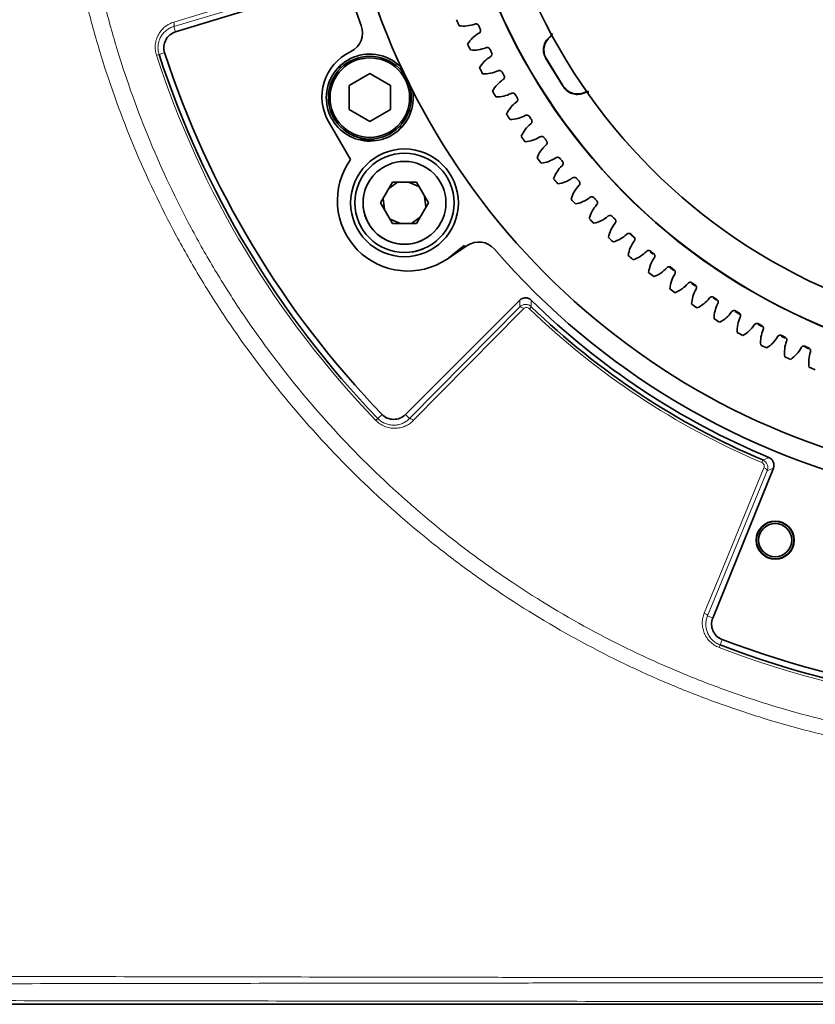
# Model space of a CAD drawing. Header units: millimetres. Extents: x 0 to 1118, y 0 to 864.
# Tile 23 of 200: x 351 to 383, y 233 to 273. Entities that reach past the tile are written whole.
import ezdxf

# ---------------------------------------------------------------- set-up
doc = ezdxf.new("R2010")
doc.units = ezdxf.units.MM

msp = doc.modelspace()

# ---------------------------------------------------------------- linework, layer by layer
at = {"color": 7, "linetype": 'Continuous', "lineweight": 18}
for p, q in [((363.761, 274.606), (357.065, 272.605)), ((357.065, 272.605), (357.132, 272.386)), ((356.37, 271.447), (356.474, 271.481)), ((356.474, 271.481), (356.698, 271.554)), ((372.058, 271.309), (372.04, 271.313)), ((372.733, 270.189), (372.738, 270.207)), ((366.545, 256.827), (370.984, 261.323)), ((371.376, 261.25), (371.452, 261.328)), ((365.196, 256.758), (365.275, 256.834)), ((365.275, 256.834), (365.444, 256.997)), ((366.545, 256.827), (366.383, 256.989)), ((380.725, 255.062), (380.767, 255.162)), ((380.945, 254.73), (378.541, 248.887)), ((378.541, 248.887), (378.753, 248.801)), ((379.004, 247.618), (379.043, 247.72)), ((379.043, 247.72), (379.128, 247.941))]:
    msp.add_line(p, q, dxfattribs=at)
at = {"color": 7, "linetype": 'Continuous', "lineweight": 35}
for p, q in [((357.132, 272.386), (363.989, 274.483)), ((364.151, 271.577), (364.194, 271.598)), ((372.04, 271.313), (372.733, 270.189)), ((372.058, 271.309), (372.738, 270.207)), ((363.699, 270.963), (363.818, 270.963)), ((364.953, 270.709), (364.116, 270.226)), ((365.79, 270.226), (364.953, 270.709)), ((366.186, 270.897), (366.186, 270.865)), ((364.116, 270.226), (364.116, 269.26)), ((365.79, 269.26), (365.79, 270.226)), ((364.116, 269.26), (364.953, 268.777)), ((364.953, 268.777), (365.79, 269.26)), ((364.179, 267.249), (363.296, 268.779)), ((366.186, 268.621), (366.186, 268.501)), ((364.489, 268.056), (365.08, 268.056)), ((365.868, 266.342), (365.387, 265.509)), ((366.066, 266.342), (365.71, 266.069)), ((366.831, 266.342), (365.868, 266.342)), ((366.93, 266.17), (366.513, 266.342)), ((367.312, 265.509), (366.831, 266.342)), ((365.387, 265.509), (365.868, 264.675)), ((365.486, 265.679), (365.544, 265.237)), ((366.831, 264.675), (367.312, 265.509)), ((367.212, 265.337), (367.153, 265.784)), ((365.77, 264.846), (366.183, 264.675)), ((365.868, 264.675), (366.831, 264.675)), ((366.633, 264.675), (366.989, 264.949)), ((374.82, 264.839), (374.775, 264.899)), ((375.572, 264.114), (375.442, 264.23)), ((368.87, 263.791), (368.067, 263.249)), ((368.271, 263.401), (368.754, 263.794)), ((368.754, 263.794), (368.796, 263.742)), ((376.354, 263.443), (376.232, 263.544)), ((368.067, 263.249), (368.271, 263.401)), ((377.192, 262.782), (376.996, 262.931)), ((378.043, 262.166), (377.894, 262.27)), ((370.983, 261.588), (366.383, 256.989)), ((378.915, 261.587), (378.762, 261.685)), ((379.856, 261.018), (379.654, 261.135)), ((380.728, 260.538), (380.569, 260.622)), ((381.665, 260.07), (381.501, 260.148)), ((382.621, 259.64), (382.453, 259.712)), ((378.753, 248.801), (381.19, 254.832))]:
    msp.add_line(p, q, dxfattribs=at)
at = {"color": 7, "linetype": 'Continuous', "lineweight": 18, "flags": 128}
for points in [[(357.07, 272.781), (357.371, 272.871), (358.571, 273.229), (363.767, 274.782)], [(357.07, 272.781), (357.079, 272.75), (357.084, 272.719), (357.088, 272.691), (357.088, 272.664), (357.086, 272.642), (357.081, 272.625), (357.074, 272.612), (357.065, 272.605)], [(372.197, 272.188), (372.205, 272.186), (372.215, 272.184)], [(373.59, 269.954), (373.588, 269.946), (373.586, 269.937)], [(370.984, 261.323), (370.983, 261.455), (370.983, 261.588)], [(371.142, 261.246), (370.922, 261.023), (370.042, 260.131), (366.703, 256.75)], [(371.142, 261.246), (371.118, 261.268), (371.094, 261.287), (371.07, 261.303), (371.048, 261.316), (371.027, 261.325), (371.009, 261.329), (370.995, 261.328), (370.984, 261.323)], [(366.703, 256.75), (366.679, 256.772), (366.655, 256.791), (366.631, 256.807), (366.608, 256.82), (366.588, 256.829), (366.57, 256.833), (366.556, 256.832), (366.545, 256.827)], [(378.408, 249.002), (378.528, 249.292), (379.004, 250.451), (380.812, 254.845)], [(380.812, 254.845), (380.842, 254.832), (380.869, 254.817), (380.893, 254.802), (380.914, 254.786), (380.93, 254.77), (380.941, 254.755), (380.946, 254.742), (380.945, 254.73)], [(381.19, 254.832), (381.067, 254.781), (380.945, 254.73)], [(378.408, 249.002), (378.438, 248.989), (378.465, 248.974), (378.489, 248.959), (378.51, 248.943), (378.526, 248.927), (378.537, 248.912), (378.542, 248.899), (378.541, 248.887)]]:
    msp.add_lwpolyline(points, dxfattribs=at)
at = {"color": 7, "linetype": 'Continuous', "lineweight": 35, "flags": 128}
msp.add_lwpolyline([(367.086, 263.649), (366.775, 263.554), (366.651, 263.531)], dxfattribs=at)
at = {"color": 7, "linetype": 'Continuous', "lineweight": 35}
for centre, radius in [((392.666, 283.259), 23.167), ((364.953, 269.743), 1.667), ((364.953, 269.743), 1.6), ((366.349, 265.509), 2.167), ((366.349, 265.509), 2), ((366.349, 265.509), 1.667), ((381.265, 251.936), 0.767), ((381.265, 251.936), 0.75), ((381.265, 251.936), 0.667)]:
    msp.add_circle(centre, radius, dxfattribs=at)
for centre, radius, start, end in [((392.666, 283.259), 24.632, 168.3274, 258.3329), ((392.666, 283.259), 24.619, 168.3281, 258.3328), ((392.666, 283.259), 38.06, 249.0278, 358.9722), ((392.666, 283.259), 37.825, 249.0278, 358.9722), ((392.666, 283.259), 29.167, 187.7165, 257.6535), ((392.666, 283.259), 30, 197.0028, 200.7275), ((363.828, 272.347), 0.833, 296, 20.7275), ((392.666, 283.259), 26.354, 203.1968, 203.7691), ((368.734, 273.894), 1.271, 261.5697, 290.2173), ((392.666, 283.259), 25.636, 204.4868, 204.8174), ((357.324, 271.757), 0.658, 107, 198.0278), ((369.961, 271.221), 1.271, 119.0869, 147.7345), ((392.666, 283.259), 26.354, 205.5351, 206.1074), ((392.666, 283.259), 38.06, 198.0278, 223.9722), ((392.666, 283.259), 37.825, 198.0278, 223.9722), ((365.028, 269.779), 2, 116, 210), ((364.953, 269.743), 1.75, 43.7531, 180), ((369.136, 272.926), 1.271, 263.908, 292.5556), ((392.666, 283.259), 25.636, 206.8251, 207.1557), ((370.471, 270.304), 1.271, 121.4252, 150.0728), ((392.666, 283.259), 26.354, 207.8734, 208.4457), ((369.577, 271.974), 1.271, 266.2463, 294.8939), ((392.666, 283.259), 25.636, 209.1634, 209.494), ((371.018, 269.41), 1.271, 123.7635, 152.4111), ((364.953, 269.743), 1.75, 180, 8.7499), ((392.666, 283.259), 26.354, 210.2117, 210.784), ((370.056, 271.042), 1.271, 268.5846, 297.2322), ((392.666, 283.259), 25.636, 211.5017, 211.8323), ((371.601, 268.538), 1.271, 126.1018, 154.7494), ((392.666, 283.259), 26.354, 212.55, 213.1223), ((370.574, 270.129), 1.271, 270.9229, 299.5705), ((372.219, 267.691), 1.271, 128.4401, 157.0877), ((392.666, 283.259), 25.636, 213.84, 214.1706), ((392.666, 283.259), 26.354, 214.8883, 215.4606), ((371.128, 269.239), 1.271, 273.2612, 301.9088), ((372.871, 266.869), 1.271, 130.7784, 159.426), ((392.666, 283.259), 25.636, 216.1783, 216.5089), ((366.482, 265.598), 2.833, 144.3608, 304), ((392.666, 283.259), 26.354, 217.2266, 217.7989), ((371.718, 268.372), 1.271, 275.5995, 304.2471), ((392.666, 283.259), 25.636, 218.5166, 218.8472), ((366.349, 265.508), 1.667, 123.9859, 304.0152), ((373.556, 266.075), 1.271, 133.1167, 161.7643), ((392.666, 283.259), 26.354, 219.5649, 220.1372), ((372.343, 267.53), 1.271, 277.9378, 306.5854), ((392.666, 283.259), 25.636, 220.8549, 221.1855), ((374.273, 265.31), 1.271, 135.455, 164.1026), ((392.666, 283.259), 26.354, 221.9032, 222.4755), ((373.001, 266.714), 1.271, 280.2761, 308.9237), ((392.666, 283.259), 25.636, 223.1932, 223.5238), ((375.021, 264.575), 1.271, 137.7933, 166.4409), ((392.666, 283.259), 26.354, 224.2415, 224.8138), ((373.693, 265.925), 1.271, 282.6144, 311.262), ((375.798, 263.87), 1.271, 140.1316, 168.7792), ((392.666, 283.259), 25.636, 225.5315, 225.8621), ((369.336, 263.1), 0.833, 40.8297, 124), ((392.666, 283.259), 26.354, 226.5798, 227.1521), ((374.416, 265.165), 1.271, 284.9527, 313.6003), ((376.603, 263.198), 1.271, 142.4699, 171.1175), ((392.666, 283.259), 25.636, 227.8698, 228.2004), ((392.666, 283.259), 30, 220.8297, 257.6816), ((375.169, 264.436), 1.271, 287.291, 315.9386), ((392.666, 283.259), 25.636, 230.2081, 230.5387), ((392.666, 283.259), 26.354, 228.9181, 229.4904), ((377.435, 262.56), 1.271, 144.8082, 173.4558), ((392.666, 283.259), 26.354, 231.2564, 231.8287), ((375.952, 263.738), 1.271, 289.6293, 318.2769), ((392.666, 283.259), 25.636, 232.5464, 232.877), ((378.292, 261.955), 1.271, 147.1465, 175.7941), ((392.666, 283.259), 25.636, 234.8847, 235.2153), ((392.666, 283.259), 26.354, 233.5947, 234.167), ((376.762, 263.072), 1.271, 291.9676, 320.6152), ((379.173, 261.387), 1.271, 149.4848, 178.1324), ((392.666, 283.259), 30.325, 225.6066, 247.3934), ((377.599, 262.44), 1.271, 294.3059, 322.9535), ((392.666, 283.259), 25.636, 237.223, 237.5536), ((392.666, 283.259), 30.513, 225.952, 247.048), ((392.666, 283.259), 26.354, 235.933, 236.5053), ((380.077, 260.854), 1.271, 151.8231, 180.4707), ((378.461, 261.842), 1.271, 296.6442, 325.2918), ((392.666, 283.259), 25.636, 239.5613, 239.8919), ((392.666, 283.259), 26.354, 238.2713, 238.8436), ((381.002, 260.359), 1.271, 154.1614, 182.809), ((379.347, 261.281), 1.271, 298.9825, 327.6301), ((392.666, 283.259), 25.636, 241.8996, 242.2302), ((381.946, 259.903), 1.271, 156.4997, 185.1473), ((392.666, 283.259), 26.354, 240.6096, 241.1819), ((380.255, 260.756), 1.271, 301.3208, 329.9684), ((392.666, 283.259), 25.636, 244.2379, 244.5685), ((382.908, 259.485), 1.271, 158.838, 187.4856), ((392.666, 283.259), 26.354, 242.9479, 243.5202), ((381.183, 260.268), 1.271, 303.6591, 332.3067), ((392.666, 283.259), 25.636, 246.5762, 246.9068), ((383.886, 259.106), 1.271, 161.1763, 189.8239), ((392.666, 283.259), 26.354, 245.2862, 245.8585), ((392.666, 283.259), 26.354, 247.6245, 248.1968), ((365.918, 257.454), 0.658, 223.9722, 315), ((379.363, 248.555), 0.658, 158, 249.0278)]:
    msp.add_arc(centre, radius, start, end, dxfattribs=at)
at = {"color": 7, "linetype": 'Continuous', "lineweight": 18}
for centre, radius, start, end in [((392.666, 283.259), 38.17, 249.0278, 358.9722), ((392.666, 283.259), 38.17, 198.0278, 223.9722), ((457.504, 261.576), 86.053, 179.99024, 180.16506), ((392.666, 283.259), 30.622, 225.952, 247.048), ((347.306, 334.626), 86.221, 292.83511, 293.00959)]:
    msp.add_arc(centre, radius, start, end, dxfattribs=at)
at = {"color": 7, "linetype": 'Continuous', "lineweight": 35}
for centre, start_param, end_param in [((366.252, 270.896), 3.317122, 4.331686), ((365.079, 268.122), 5.903243, 6.904026)]:
    msp.add_ellipse(centre, major_axis=(0.0248, -0.062), ratio=0.998896, start_param=start_param, end_param=end_param, dxfattribs=at)
at = {"color": 7, "linetype": 'Continuous', "lineweight": 18}
for points, knots in [([(392.937, 323.507), (394.265, 323.499), (395.584, 323.424), (398.209, 323.148), (399.513, 322.945), (401.458, 322.544), (402.105, 322.394), (403.386, 322.063), (404.02, 321.883), (405.903, 321.297), (407.134, 320.847), (409.545, 319.83), (410.727, 319.263), (412.461, 318.324), (413.033, 317.995), (414.164, 317.309), (414.724, 316.95), (416.365, 315.839), (417.416, 315.05), (419.432, 313.377), (420.397, 312.494), (422.242, 310.631), (423.121, 309.652), (424.165, 308.368), (424.372, 308.107), (424.777, 307.583), (424.976, 307.319), (425.561, 306.521), (425.938, 305.981), (427.024, 304.338), (427.691, 303.212), (428.915, 300.898), (429.471, 299.71), (430.219, 297.882), (430.454, 297.265), (430.785, 296.328), (430.891, 296.013), (431.096, 295.384), (431.194, 295.068), (431.665, 293.488), (431.978, 292.214), (432.477, 289.644), (432.663, 288.348), (432.91, 285.737), (432.97, 284.421), (432.962, 282.431), (432.943, 281.769), (432.873, 280.453), (432.821, 279.798), (432.621, 277.84), (432.424, 276.546), (431.904, 273.981), (431.582, 272.71), (431.003, 270.82), (430.793, 270.193), (430.342, 268.945), (430.102, 268.329), (429.34, 266.505), (428.775, 265.322), (427.534, 263.017), (426.859, 261.897), (425.761, 260.263), (425.382, 259.727), (424.594, 258.67), (424.186, 258.149), (422.919, 256.614), (422.032, 255.64), (420.172, 253.79), (419.2, 252.914), (417.174, 251.257), (416.118, 250.476), (414.746, 249.562), (414.469, 249.382), (413.909, 249.029), (413.626, 248.856), (412.773, 248.346), (412.197, 248.021), (410.454, 247.093), (409.268, 246.535), (406.848, 245.536), (405.615, 245.096), (403.73, 244.524), (403.095, 244.349), (402.135, 244.109), (401.813, 244.032), (401.167, 243.887), (400.842, 243.819), (399.217, 243.496), (397.91, 243.304), (395.282, 243.046), (393.961, 242.982), (391.307, 242.984), (389.991, 243.05), (387.38, 243.309), (386.085, 243.502), (383.517, 244.012), (382.244, 244.33), (380.666, 244.808), (380.351, 244.908), (379.722, 245.115), (379.408, 245.223), (378.472, 245.557), (377.855, 245.795), (376.03, 246.55), (374.845, 247.11), (372.535, 248.341), (371.411, 249.013), (369.771, 250.104), (369.233, 250.482), (368.436, 251.071), (368.173, 251.271), (367.65, 251.677), (367.39, 251.884), (366.109, 252.933), (365.133, 253.815), (363.276, 255.666), (362.396, 256.633), (360.729, 258.654), (359.944, 259.707), (358.838, 261.353), (358.481, 261.914), (357.799, 263.047), (357.473, 263.62), (356.539, 265.358), (355.976, 266.541), (354.968, 268.956), (354.523, 270.188), (353.945, 272.073), (353.767, 272.707), (353.442, 273.989), (353.294, 274.638), (352.902, 276.581), (352.706, 277.881), (352.441, 280.487), (352.372, 281.793), (352.362, 284.413), (352.421, 285.727), (352.608, 287.703), (352.686, 288.363), (352.875, 289.67), (352.986, 290.32), (353.363, 292.254), (353.676, 293.525), (354.426, 296.032), (354.861, 297.267), (355.608, 299.093), (355.873, 299.697), (356.293, 300.596), (356.438, 300.895), (356.733, 301.488), (356.884, 301.782), (357.657, 303.242), (358.328, 304.371), (359.774, 306.554), (360.549, 307.608), (362.202, 309.642), (363.081, 310.621), (364.246, 311.798), (364.482, 312.031), (364.96, 312.49), (365.201, 312.716), (365.932, 313.384), (366.428, 313.816), (367.945, 315.073), (368.993, 315.858), (371.162, 317.324), (372.282, 318.004), (374.019, 318.946), (374.607, 319.246), (375.503, 319.677), (375.804, 319.817), (376.408, 320.088), (376.711, 320.22), (378.23, 320.86), (379.464, 321.309), (381.964, 322.085), (383.232, 322.412), (385.802, 322.942), (387.104, 323.145), (389.744, 323.424), (391.067, 323.499), (392.395, 323.507)], [0, 0, 0, 0, 0.015625, 0.015625, 0.03125, 0.03125, 0.039062, 0.039062, 0.046875, 0.046875, 0.0625, 0.0625, 0.078125, 0.078125, 0.085937, 0.085937, 0.09375, 0.09375, 0.109375, 0.109375, 0.125, 0.125, 0.140625, 0.140625, 0.144531, 0.144531, 0.148437, 0.148437, 0.15625, 0.15625, 0.171875, 0.171875, 0.1875, 0.1875, 0.195312, 0.195312, 0.199219, 0.199219, 0.203125, 0.203125, 0.21875, 0.21875, 0.234375, 0.234375, 0.25, 0.25, 0.257812, 0.257812, 0.265625, 0.265625, 0.28125, 0.28125, 0.296875, 0.296875, 0.304687, 0.304687, 0.3125, 0.3125, 0.328125, 0.328125, 0.34375, 0.34375, 0.351562, 0.351562, 0.359375, 0.359375, 0.375, 0.375, 0.390625, 0.390625, 0.40625, 0.40625, 0.410156, 0.410156, 0.414062, 0.414062, 0.421875, 0.421875, 0.4375, 0.4375, 0.453125, 0.453125, 0.460937, 0.460937, 0.464844, 0.464844, 0.46875, 0.46875, 0.484375, 0.484375, 0.5, 0.5, 0.515625, 0.515625, 0.53125, 0.53125, 0.546875, 0.546875, 0.550781, 0.550781, 0.554687, 0.554687, 0.5625, 0.5625, 0.578125, 0.578125, 0.59375, 0.59375, 0.601562, 0.601562, 0.605469, 0.605469, 0.609375, 0.609375, 0.625, 0.625, 0.640625, 0.640625, 0.65625, 0.65625, 0.664062, 0.664062, 0.671875, 0.671875, 0.6875, 0.6875, 0.703125, 0.703125, 0.710937, 0.710937, 0.71875, 0.71875, 0.734375, 0.734375, 0.75, 0.75, 0.765625, 0.765625, 0.773438, 0.773438, 0.78125, 0.78125, 0.796875, 0.796875, 0.8125, 0.8125, 0.820313, 0.820313, 0.824219, 0.824219, 0.828125, 0.828125, 0.84375, 0.84375, 0.859375, 0.859375, 0.875, 0.875, 0.878906, 0.878906, 0.882813, 0.882813, 0.890625, 0.890625, 0.90625, 0.90625, 0.921875, 0.921875, 0.929688, 0.929688, 0.933594, 0.933594, 0.9375, 0.9375, 0.953125, 0.953125, 0.96875, 0.96875, 0.984375, 0.984375, 1, 1, 1, 1]), ([(392.333, 323.001), (391.026, 322.99), (389.723, 322.914), (387.126, 322.634), (385.845, 322.432), (383.318, 321.905), (382.071, 321.58), (379.612, 320.811), (378.399, 320.366), (376.905, 319.732), (376.608, 319.601), (376.014, 319.332), (375.719, 319.194), (374.838, 318.768), (374.26, 318.47), (372.554, 317.538), (371.453, 316.865), (369.324, 315.415), (368.295, 314.639), (366.807, 313.397), (366.32, 312.97), (365.603, 312.31), (365.367, 312.086), (364.898, 311.633), (364.666, 311.402), (363.524, 310.24), (362.663, 309.273), (361.044, 307.264), (360.286, 306.223), (358.872, 304.069), (358.216, 302.955), (357.462, 301.516), (357.314, 301.226), (357.026, 300.64), (356.885, 300.346), (356.474, 299.459), (356.216, 298.863), (355.488, 297.063), (355.063, 295.846), (354.334, 293.376), (354.029, 292.124), (353.662, 290.219), (353.555, 289.58), (353.372, 288.293), (353.296, 287.643), (353.115, 285.698), (353.059, 284.405), (353.07, 281.826), (353.138, 280.54), (353.399, 277.974), (353.591, 276.695), (353.976, 274.782), (354.12, 274.143), (354.439, 272.882), (354.613, 272.257), (355.18, 270.4), (355.616, 269.187), (356.603, 266.808), (357.155, 265.642), (358.07, 263.93), (358.389, 263.365), (358.891, 262.527), (359.063, 262.249), (359.412, 261.698), (359.589, 261.425), (360.493, 260.073), (361.263, 259.035), (362.898, 257.042), (363.763, 256.087), (365.586, 254.261), (366.544, 253.39), (367.803, 252.356), (368.058, 252.151), (368.572, 251.75), (368.831, 251.553), (369.613, 250.972), (370.143, 250.599), (371.754, 249.521), (372.859, 248.858), (375.13, 247.642), (376.296, 247.089), (378.091, 246.344), (378.698, 246.109), (379.619, 245.779), (379.928, 245.672), (380.546, 245.468), (380.856, 245.369), (382.409, 244.897), (383.662, 244.583), (386.189, 244.079), (387.463, 243.889), (390.032, 243.633), (391.327, 243.567), (393.939, 243.565), (395.24, 243.629), (397.826, 243.883), (399.112, 244.073), (400.711, 244.392), (401.031, 244.46), (401.667, 244.603), (401.984, 244.678), (402.929, 244.916), (403.553, 245.089), (405.408, 245.653), (406.621, 246.087), (409.001, 247.074), (410.167, 247.625), (411.882, 248.542), (412.447, 248.862), (413.286, 249.365), (413.565, 249.536), (414.115, 249.885), (414.387, 250.063), (415.736, 250.965), (416.773, 251.735), (418.764, 253.371), (419.719, 254.235), (421.544, 256.06), (422.416, 257.021), (423.658, 258.534), (424.059, 259.048), (424.832, 260.09), (425.204, 260.619), (426.28, 262.23), (426.943, 263.335), (428.159, 265.605), (428.712, 266.771), (429.46, 268.568), (429.695, 269.174), (430.137, 270.403), (430.342, 271.021), (430.909, 272.882), (431.225, 274.134), (431.735, 276.659), (431.928, 277.933), (432.125, 279.86), (432.176, 280.505), (432.245, 281.8), (432.264, 282.451), (432.274, 284.41), (432.216, 285.706), (431.978, 288.277), (431.797, 289.552), (431.312, 292.083), (431.008, 293.339), (430.549, 294.896), (430.454, 295.207), (430.254, 295.827), (430.15, 296.137), (429.828, 297.061), (429.599, 297.669), (428.87, 299.471), (428.327, 300.642), (427.133, 302.924), (426.48, 304.035), (425.418, 305.657), (425.05, 306.19), (424.476, 306.978), (424.282, 307.239), (423.885, 307.757), (423.683, 308.014), (422.661, 309.282), (421.799, 310.249), (419.991, 312.089), (419.044, 312.962), (417.066, 314.616), (416.035, 315.396), (414.423, 316.495), (413.873, 316.85), (412.762, 317.529), (412.201, 317.854), (410.496, 318.784), (409.336, 319.346), (406.965, 320.353), (405.755, 320.799), (403.903, 321.38), (403.28, 321.559), (402.02, 321.887), (401.383, 322.036), (399.47, 322.435), (398.186, 322.637), (395.604, 322.914), (394.306, 322.99), (392.999, 323.001)], [0, 0, 0, 0, 0.015625, 0.015625, 0.03125, 0.03125, 0.046875, 0.046875, 0.0625, 0.0625, 0.066406, 0.066406, 0.070312, 0.070312, 0.078125, 0.078125, 0.09375, 0.09375, 0.109375, 0.109375, 0.117187, 0.117187, 0.121094, 0.121094, 0.125, 0.125, 0.140625, 0.140625, 0.15625, 0.15625, 0.171875, 0.171875, 0.175781, 0.175781, 0.179687, 0.179687, 0.1875, 0.1875, 0.203125, 0.203125, 0.21875, 0.21875, 0.226562, 0.226562, 0.234375, 0.234375, 0.25, 0.25, 0.265625, 0.265625, 0.28125, 0.28125, 0.289062, 0.289062, 0.296875, 0.296875, 0.3125, 0.3125, 0.328125, 0.328125, 0.335937, 0.335937, 0.339844, 0.339844, 0.34375, 0.34375, 0.359375, 0.359375, 0.375, 0.375, 0.390625, 0.390625, 0.394531, 0.394531, 0.398438, 0.398438, 0.40625, 0.40625, 0.421875, 0.421875, 0.4375, 0.4375, 0.445313, 0.445313, 0.449219, 0.449219, 0.453125, 0.453125, 0.46875, 0.46875, 0.484375, 0.484375, 0.5, 0.5, 0.515625, 0.515625, 0.53125, 0.53125, 0.535156, 0.535156, 0.539063, 0.539063, 0.546875, 0.546875, 0.5625, 0.5625, 0.578125, 0.578125, 0.585938, 0.585938, 0.589844, 0.589844, 0.59375, 0.59375, 0.609375, 0.609375, 0.625, 0.625, 0.640625, 0.640625, 0.648438, 0.648438, 0.65625, 0.65625, 0.671875, 0.671875, 0.6875, 0.6875, 0.695313, 0.695313, 0.703125, 0.703125, 0.71875, 0.71875, 0.734375, 0.734375, 0.742188, 0.742188, 0.75, 0.75, 0.765625, 0.765625, 0.78125, 0.78125, 0.796875, 0.796875, 0.800781, 0.800781, 0.804688, 0.804688, 0.8125, 0.8125, 0.828125, 0.828125, 0.84375, 0.84375, 0.851563, 0.851563, 0.855469, 0.855469, 0.859375, 0.859375, 0.875, 0.875, 0.890625, 0.890625, 0.90625, 0.90625, 0.914063, 0.914063, 0.921875, 0.921875, 0.9375, 0.9375, 0.953125, 0.953125, 0.960938, 0.960938, 0.96875, 0.96875, 0.984375, 0.984375, 1, 1, 1, 1]), ([(356.37, 271.447), (356.347, 271.516), (356.332, 271.586), (356.317, 271.729), (356.316, 271.802), (356.33, 271.944), (356.344, 272.014), (356.386, 272.149), (356.413, 272.215), (356.48, 272.337), (356.52, 272.395), (356.609, 272.501), (356.658, 272.549), (356.764, 272.635), (356.822, 272.673), (356.942, 272.736), (357.005, 272.761), (357.07, 272.781)], [0, 0, 0, 0, 0.125, 0.125, 0.25, 0.25, 0.375, 0.375, 0.5, 0.5, 0.625, 0.625, 0.75, 0.75, 0.875, 0.875, 1, 1, 1, 1]), ([(357.065, 272.605), (357.01, 272.589), (356.957, 272.568), (356.857, 272.515), (356.809, 272.484), (356.719, 272.413), (356.678, 272.373), (356.603, 272.284), (356.569, 272.236), (356.513, 272.133), (356.489, 272.078), (356.453, 271.963), (356.441, 271.904), (356.429, 271.784), (356.429, 271.721), (356.442, 271.6), (356.455, 271.54), (356.474, 271.481)], [0, 0, 0, 0, 0.125, 0.125, 0.25, 0.25, 0.375, 0.375, 0.5, 0.5, 0.625, 0.625, 0.75, 0.75, 0.875, 0.875, 1, 1, 1, 1]), ([(370.984, 261.323), (371.015, 261.354), (371.051, 261.378), (371.13, 261.412), (371.173, 261.421), (371.259, 261.422), (371.302, 261.414), (371.383, 261.383), (371.42, 261.359), (371.452, 261.328)], [0, 0, 0, 0, 0.25, 0.25, 0.5, 0.5, 0.75, 0.75, 1, 1, 1, 1]), ([(371.376, 261.25), (371.343, 261.281), (371.298, 261.297), (371.213, 261.294), (371.172, 261.276), (371.142, 261.246)], [0, 0, 0, 0, 0.5, 0.5, 1, 1, 1, 1]), ([(366.703, 256.75), (366.655, 256.701), (366.603, 256.658), (366.491, 256.582), (366.431, 256.548), (366.304, 256.494), (366.239, 256.474), (366.105, 256.445), (366.035, 256.437), (365.895, 256.435), (365.825, 256.442), (365.687, 256.468), (365.617, 256.489), (365.485, 256.543), (365.422, 256.577), (365.302, 256.658), (365.246, 256.705), (365.196, 256.758)], [0, 0, 0, 0, 0.125, 0.125, 0.25, 0.25, 0.375, 0.375, 0.5, 0.5, 0.625, 0.625, 0.75, 0.75, 0.875, 0.875, 1, 1, 1, 1]), ([(365.275, 256.834), (365.318, 256.789), (365.366, 256.749), (365.468, 256.68), (365.522, 256.651), (365.634, 256.605), (365.693, 256.588), (365.81, 256.566), (365.869, 256.562), (365.987, 256.564), (366.046, 256.571), (366.159, 256.595), (366.213, 256.613), (366.319, 256.658), (366.369, 256.686), (366.462, 256.75), (366.505, 256.786), (366.545, 256.827)], [0, 0, 0, 0, 0.125, 0.125, 0.25, 0.25, 0.375, 0.375, 0.5, 0.5, 0.625, 0.625, 0.75, 0.75, 0.875, 0.875, 1, 1, 1, 1]), ([(380.767, 255.162), (380.848, 255.128), (380.913, 255.062), (380.962, 254.941), (380.97, 254.899), (380.97, 254.813), (380.961, 254.77), (380.945, 254.73)], [0, 0, 0, 0, 0.5, 0.5, 0.75, 0.75, 1, 1, 1, 1]), ([(380.812, 254.845), (380.828, 254.884), (380.83, 254.929), (380.798, 255.009), (380.766, 255.044), (380.725, 255.062)], [0, 0, 0, 0, 0.5, 0.5, 1, 1, 1, 1]), ([(379.004, 247.618), (378.936, 247.644), (378.872, 247.677), (378.751, 247.754), (378.694, 247.8), (378.593, 247.9), (378.547, 247.955), (378.468, 248.073), (378.435, 248.135), (378.382, 248.264), (378.362, 248.331), (378.335, 248.467), (378.329, 248.535), (378.329, 248.672), (378.336, 248.741), (378.363, 248.874), (378.382, 248.939), (378.408, 249.002)], [0, 0, 0, 0, 0.125, 0.125, 0.25, 0.25, 0.375, 0.375, 0.5, 0.5, 0.625, 0.625, 0.75, 0.75, 0.875, 0.875, 1, 1, 1, 1]), ([(378.541, 248.887), (378.519, 248.834), (378.503, 248.78), (378.48, 248.669), (378.474, 248.612), (378.473, 248.498), (378.479, 248.44), (378.5, 248.326), (378.517, 248.27), (378.561, 248.161), (378.589, 248.108), (378.655, 248.008), (378.693, 247.961), (378.78, 247.876), (378.828, 247.837), (378.931, 247.77), (378.985, 247.743), (379.043, 247.72)], [0, 0, 0, 0, 0.125, 0.125, 0.25, 0.25, 0.375, 0.375, 0.5, 0.5, 0.625, 0.625, 0.75, 0.75, 0.875, 0.875, 1, 1, 1, 1]), ([(303.198, 234.443), (307.052, 234.44), (310.878, 234.435), (316.575, 234.429), (318.467, 234.427), (322.236, 234.424), (324.115, 234.423), (327.853, 234.418), (329.713, 234.415), (333.414, 234.41), (335.253, 234.408), (338.914, 234.402), (340.736, 234.398), (344.365, 234.392), (346.172, 234.39), (349.78, 234.383), (351.58, 234.378), (355.181, 234.371), (356.982, 234.368), (360.599, 234.362), (362.414, 234.358), (366.069, 234.351), (367.908, 234.348), (370.691, 234.344), (371.622, 234.343), (373.494, 234.341), (374.436, 234.34), (377.267, 234.337), (379.168, 234.334), (382.039, 234.332), (383, 234.332), (384.928, 234.331), (385.896, 234.33), (387.834, 234.329), (388.806, 234.329), (390.746, 234.329), (391.716, 234.329), (394.621, 234.329), (396.555, 234.329), (399.451, 234.33), (400.416, 234.331), (402.343, 234.332), (403.306, 234.332), (405.223, 234.333), (406.179, 234.334), (408.082, 234.336), (409.031, 234.337), (411.865, 234.34), (413.734, 234.343), (417.44, 234.348), (419.277, 234.351), (422.93, 234.358), (424.745, 234.362), (428.36, 234.368), (430.161, 234.371), (433.76, 234.378), (435.559, 234.383), (439.165, 234.39), (440.971, 234.392), (444.599, 234.398), (446.42, 234.402), (450.079, 234.408), (451.917, 234.41), (455.615, 234.415), (457.474, 234.418), (461.208, 234.423), (463.084, 234.424), (466.854, 234.427), (468.75, 234.429), (474.454, 234.435), (478.282, 234.44), (482.134, 234.443)], [0, 0, 0, 0, 0.0625, 0.0625, 0.09375, 0.09375, 0.125, 0.125, 0.15625, 0.15625, 0.1875, 0.1875, 0.21875, 0.21875, 0.25, 0.25, 0.28125, 0.28125, 0.3125, 0.3125, 0.34375, 0.34375, 0.375, 0.375, 0.390625, 0.390625, 0.40625, 0.40625, 0.4375, 0.4375, 0.453125, 0.453125, 0.46875, 0.46875, 0.484375, 0.484375, 0.5, 0.5, 0.53125, 0.53125, 0.546875, 0.546875, 0.5625, 0.5625, 0.578125, 0.578125, 0.59375, 0.59375, 0.625, 0.625, 0.65625, 0.65625, 0.6875, 0.6875, 0.71875, 0.71875, 0.75, 0.75, 0.78125, 0.78125, 0.8125, 0.8125, 0.84375, 0.84375, 0.875, 0.875, 0.90625, 0.90625, 0.9375, 0.9375, 1, 1, 1, 1]), ([(482.12, 234.035), (478.268, 234.038), (474.44, 234.039), (468.736, 234.044), (466.84, 234.046), (463.07, 234.051), (461.194, 234.054), (457.46, 234.059), (455.601, 234.061), (451.903, 234.065), (450.064, 234.068), (446.405, 234.072), (444.584, 234.074), (440.956, 234.079), (439.15, 234.083), (435.545, 234.088), (433.746, 234.09), (430.147, 234.095), (428.347, 234.098), (424.734, 234.104), (422.919, 234.106), (419.268, 234.111), (417.432, 234.113), (413.728, 234.117), (411.86, 234.118), (409.027, 234.12), (408.078, 234.121), (406.175, 234.122), (405.22, 234.123), (403.304, 234.124), (402.341, 234.124), (400.414, 234.125), (399.45, 234.125), (396.554, 234.126), (394.621, 234.126), (391.716, 234.126), (390.747, 234.126), (388.807, 234.126), (387.835, 234.126), (385.898, 234.125), (384.93, 234.125), (383.002, 234.124), (382.041, 234.124), (379.171, 234.123), (377.271, 234.122), (374.441, 234.12), (373.5, 234.119), (371.628, 234.117), (370.697, 234.116), (367.916, 234.113), (366.078, 234.111), (362.425, 234.106), (360.61, 234.104), (356.995, 234.098), (355.194, 234.095), (351.594, 234.09), (349.794, 234.088), (346.187, 234.083), (344.38, 234.079), (340.75, 234.074), (338.929, 234.072), (335.267, 234.068), (333.428, 234.065), (329.727, 234.061), (327.867, 234.059), (324.129, 234.054), (322.25, 234.051), (318.481, 234.046), (316.589, 234.044), (310.892, 234.039), (307.066, 234.038), (303.212, 234.035)], [0, 0, 0, 0, 0.0625, 0.0625, 0.09375, 0.09375, 0.125, 0.125, 0.15625, 0.15625, 0.1875, 0.1875, 0.21875, 0.21875, 0.25, 0.25, 0.28125, 0.28125, 0.3125, 0.3125, 0.34375, 0.34375, 0.375, 0.375, 0.40625, 0.40625, 0.421875, 0.421875, 0.4375, 0.4375, 0.453125, 0.453125, 0.46875, 0.46875, 0.5, 0.5, 0.515625, 0.515625, 0.53125, 0.53125, 0.546875, 0.546875, 0.5625, 0.5625, 0.59375, 0.59375, 0.609375, 0.609375, 0.625, 0.625, 0.65625, 0.65625, 0.6875, 0.6875, 0.71875, 0.71875, 0.75, 0.75, 0.78125, 0.78125, 0.8125, 0.8125, 0.84375, 0.84375, 0.875, 0.875, 0.90625, 0.90625, 0.9375, 0.9375, 1, 1, 1, 1]), ([(303.232, 233.464), (305.155, 233.462), (307.074, 233.46), (310.898, 233.456), (312.804, 233.454), (316.601, 233.45), (318.493, 233.448), (322.264, 233.444), (324.14, 233.442), (327.873, 233.437), (329.731, 233.435), (333.429, 233.43), (335.271, 233.428), (340.764, 233.421), (344.391, 233.415), (351.611, 233.405), (355.205, 233.4), (360.631, 233.393), (362.446, 233.39), (366.1, 233.386), (367.939, 233.384), (371.642, 233.38), (373.507, 233.379), (376.331, 233.377), (377.276, 233.376), (379.176, 233.375), (380.13, 233.374), (382.044, 233.373), (383.004, 233.373), (384.928, 233.372), (385.893, 233.372), (388.793, 233.372), (390.727, 233.371), (393.628, 233.371), (394.596, 233.371), (396.53, 233.372), (397.499, 233.372), (400.399, 233.372), (402.32, 233.373), (405.184, 233.374), (406.136, 233.375), (408.034, 233.376), (408.981, 233.377), (411.81, 233.379), (413.678, 233.38), (417.383, 233.384), (419.221, 233.386), (422.877, 233.39), (424.692, 233.393), (430.12, 233.4), (433.715, 233.405), (440.938, 233.415), (444.566, 233.421), (451.894, 233.43), (455.594, 233.435), (461.197, 233.442), (463.075, 233.444), (466.845, 233.448), (468.737, 233.45), (472.533, 233.454), (474.438, 233.456), (478.259, 233.46), (480.176, 233.462), (482.1, 233.464)], [0, 0, 0, 0, 0.03125, 0.03125, 0.0625, 0.0625, 0.09375, 0.09375, 0.125, 0.125, 0.15625, 0.15625, 0.1875, 0.1875, 0.25, 0.25, 0.3125, 0.3125, 0.34375, 0.34375, 0.375, 0.375, 0.40625, 0.40625, 0.421875, 0.421875, 0.4375, 0.4375, 0.453125, 0.453125, 0.46875, 0.46875, 0.5, 0.5, 0.515625, 0.515625, 0.53125, 0.53125, 0.5625, 0.5625, 0.578125, 0.578125, 0.59375, 0.59375, 0.625, 0.625, 0.65625, 0.65625, 0.6875, 0.6875, 0.75, 0.75, 0.8125, 0.8125, 0.875, 0.875, 0.90625, 0.90625, 0.9375, 0.9375, 0.96875, 0.96875, 1, 1, 1, 1])]:
    msp.add_open_spline(points, degree=3, knots=knots, dxfattribs=at)
at = {"color": 7, "linetype": 'Continuous', "lineweight": 35}
for points, knots in [([(369.173, 272.702), (369.187, 272.706), (369.215, 272.713), (369.26, 272.705), (369.299, 272.685), (369.324, 272.658), (369.333, 272.639), (369.336, 272.634)], [0, 0, 0, 0, 0.22539, 0.45078, 0.676162, 0.901541, 1, 1, 1, 1]), ([(369.398, 272.499), (369.402, 272.486), (369.412, 272.458), (369.408, 272.413), (369.391, 272.372), (369.366, 272.346), (369.348, 272.335), (369.343, 272.331)], [0, 0, 0, 0, 0.2253898, 0.4507799, 0.6761618, 0.9015411, 1, 1, 1, 1]), ([(372.04, 271.313), (372.007, 271.381), (371.941, 271.516), (371.934, 271.746), (371.999, 271.964), (372.102, 272.109), (372.178, 272.172), (372.197, 272.188)], [0, 0, 0, 0, 0.230966, 0.461933, 0.69289, 0.923843, 1, 1, 1, 1]), ([(372.197, 272.188), (372.216, 272.205), (372.261, 272.244), (372.285, 272.297), (372.3, 272.328)], [0, 0, 0, 0, 0.431646, 1, 1, 1, 1]), ([(372.266, 272.241), (372.253, 272.223), (372.238, 272.202), (372.218, 272.186), (372.215, 272.184)], [0, 0, 0, 0, 0.82909, 1, 1, 1, 1]), ([(372.215, 272.184), (372.16, 272.132), (372.051, 272.028), (371.965, 271.814), (371.95, 271.588), (371.997, 271.416), (372.046, 271.33), (372.058, 271.309)], [0, 0, 0, 0, 0.231105, 0.46221, 0.693307, 0.924404, 1, 1, 1, 1]), ([(369.623, 271.752), (369.637, 271.756), (369.665, 271.765), (369.71, 271.759), (369.75, 271.74), (369.775, 271.715), (369.786, 271.696), (369.789, 271.691)], [0, 0, 0, 0, 0.22539, 0.45078, 0.676162, 0.901541, 1, 1, 1, 1]), ([(369.856, 271.559), (369.861, 271.545), (369.872, 271.518), (369.87, 271.473), (369.854, 271.432), (369.831, 271.404), (369.813, 271.392), (369.808, 271.389)], [0, 0, 0, 0, 0.22539, 0.45078, 0.676162, 0.901541, 1, 1, 1, 1]), ([(372.866, 271.232), (372.867, 271.23), (372.87, 271.226), (372.87, 271.226), (372.87, 271.225)], [0, 0, 0, 0, 0.5, 1, 1, 1, 1]), ([(370.112, 270.822), (370.126, 270.826), (370.153, 270.836), (370.198, 270.832), (370.239, 270.815), (370.266, 270.79), (370.277, 270.772), (370.28, 270.767)], [0, 0, 0, 0, 0.22539, 0.45078, 0.676162, 0.901541, 1, 1, 1, 1]), ([(370.352, 270.638), (370.358, 270.625), (370.37, 270.598), (370.37, 270.553), (370.356, 270.511), (370.333, 270.482), (370.317, 270.47), (370.311, 270.466)], [0, 0, 0, 0, 0.22539, 0.45078, 0.676162, 0.901541, 1, 1, 1, 1]), ([(372.738, 270.207), (372.783, 270.147), (372.874, 270.027), (373.077, 269.918), (373.3, 269.878), (373.476, 269.905), (373.567, 269.945), (373.59, 269.954)], [0, 0, 0, 0, 0.231109, 0.462218, 0.693318, 0.924414, 1, 1, 1, 1]), ([(370.638, 269.912), (370.652, 269.917), (370.679, 269.928), (370.724, 269.926), (370.765, 269.91), (370.793, 269.887), (370.805, 269.869), (370.808, 269.864)], [0, 0, 0, 0, 0.22539, 0.45078, 0.676162, 0.901541, 1, 1, 1, 1]), ([(373.586, 269.937), (373.515, 269.911), (373.373, 269.86), (373.144, 269.879), (372.935, 269.967), (372.802, 270.086), (372.747, 270.169), (372.733, 270.189)], [0, 0, 0, 0, 0.230962, 0.461924, 0.692879, 0.923833, 1, 1, 1, 1]), ([(373.767, 269.962), (373.747, 269.965), (373.69, 269.974), (373.628, 269.956), (373.59, 269.938), (373.586, 269.937)], [0, 0, 0, 0, 0.325678, 0.928514, 1, 1, 1, 1]), ([(373.59, 269.954), (373.613, 269.964), (373.665, 269.985), (373.721, 269.984), (373.752, 269.983)], [0, 0, 0, 0, 0.450812, 1, 1, 1, 1]), ([(370.886, 269.738), (370.892, 269.725), (370.905, 269.699), (370.907, 269.654), (370.894, 269.611), (370.873, 269.582), (370.857, 269.569), (370.852, 269.565)], [0, 0, 0, 0, 0.22539, 0.45078, 0.676162, 0.901541, 1, 1, 1, 1]), ([(371.201, 269.024), (371.214, 269.03), (371.241, 269.042), (371.286, 269.042), (371.328, 269.028), (371.357, 269.005), (371.369, 268.989), (371.373, 268.983)], [0, 0, 0, 0, 0.22539, 0.45078, 0.676162, 0.901541, 1, 1, 1, 1]), ([(371.456, 268.861), (371.463, 268.848), (371.477, 268.822), (371.48, 268.777), (371.469, 268.734), (371.45, 268.704), (371.434, 268.69), (371.429, 268.686)], [0, 0, 0, 0, 0.22539, 0.45078, 0.676162, 0.901541, 1, 1, 1, 1]), ([(374.495, 268.889), (374.495, 268.889), (374.496, 268.888), (374.501, 268.882), (374.503, 268.879)], [0, 0, 0, 0, 0.501081, 1, 1, 1, 1]), ([(374.503, 268.879), (374.51, 268.87), (374.525, 268.851), (374.555, 268.813), (374.584, 268.777), (374.607, 268.748), (374.619, 268.733), (374.625, 268.726)], [0, 0, 0, 0, 0.249673, 0.499558, 0.749451, 0.874701, 1, 1, 1, 1]), ([(371.8, 268.16), (371.813, 268.167), (371.839, 268.18), (371.884, 268.181), (371.926, 268.169), (371.956, 268.148), (371.969, 268.132), (371.973, 268.127)], [0, 0, 0, 0, 0.22539, 0.45078, 0.676162, 0.901541, 1, 1, 1, 1]), ([(372.061, 268.007), (372.068, 267.995), (372.083, 267.97), (372.089, 267.925), (372.08, 267.882), (372.061, 267.85), (372.046, 267.836), (372.041, 267.832)], [0, 0, 0, 0, 0.22539, 0.45078, 0.676162, 0.901541, 1, 1, 1, 1]), ([(375.121, 268.131), (375.123, 268.129), (375.125, 268.126), (375.143, 268.105), (375.166, 268.078), (375.197, 268.043), (375.229, 268.006), (375.246, 267.987), (375.254, 267.978)], [0, 0, 0, 0, 0.2492693, 0.3733341, 0.4996937, 0.7490832, 0.8743478, 1, 1, 1, 1]), ([(375.254, 267.978), (375.272, 267.958), (375.298, 267.928), (375.33, 267.892), (375.352, 267.868), (375.369, 267.848), (375.382, 267.834), (375.39, 267.825), (375.39, 267.824), (375.39, 267.824)], [0, 0, 0, 0, 0.249708, 0.377143, 0.499782, 0.625655, 0.749894, 0.874854, 1, 1, 1, 1]), ([(372.433, 267.321), (372.446, 267.329), (372.472, 267.343), (372.516, 267.346), (372.559, 267.335), (372.59, 267.316), (372.604, 267.3), (372.608, 267.295)], [0, 0, 0, 0, 0.22539, 0.45078, 0.676162, 0.901541, 1, 1, 1, 1]), ([(372.7, 267.18), (372.708, 267.167), (372.724, 267.143), (372.731, 267.098), (372.724, 267.055), (372.707, 267.023), (372.692, 267.008), (372.688, 267.003)], [0, 0, 0, 0, 0.22539, 0.45078, 0.676162, 0.901541, 1, 1, 1, 1]), ([(373.1, 266.509), (373.113, 266.517), (373.138, 266.532), (373.182, 266.537), (373.226, 266.528), (373.257, 266.51), (373.271, 266.495), (373.276, 266.49)], [0, 0, 0, 0, 0.22539, 0.45078, 0.676162, 0.901541, 1, 1, 1, 1]), ([(373.373, 266.378), (373.381, 266.366), (373.399, 266.342), (373.407, 266.298), (373.402, 266.255), (373.386, 266.222), (373.372, 266.206), (373.368, 266.202)], [0, 0, 0, 0, 0.22539, 0.45078, 0.676162, 0.901541, 1, 1, 1, 1]), ([(373.8, 265.725), (373.812, 265.733), (373.837, 265.749), (373.881, 265.756), (373.925, 265.749), (373.957, 265.732), (373.972, 265.717), (373.976, 265.713)], [0, 0, 0, 0, 0.22539, 0.45078, 0.676162, 0.901541, 1, 1, 1, 1]), ([(374.078, 265.605), (374.087, 265.594), (374.105, 265.57), (374.115, 265.527), (374.112, 265.483), (374.097, 265.449), (374.084, 265.433), (374.08, 265.428)], [0, 0, 0, 0, 0.22539, 0.45078, 0.676162, 0.901541, 1, 1, 1, 1]), ([(374.531, 264.97), (374.543, 264.978), (374.567, 264.995), (374.611, 265.004), (374.655, 264.999), (374.687, 264.983), (374.703, 264.969), (374.708, 264.965)], [0, 0, 0, 0, 0.22539, 0.45078, 0.676162, 0.901541, 1, 1, 1, 1]), ([(374.813, 264.862), (374.823, 264.85), (374.842, 264.828), (374.854, 264.785), (374.852, 264.741), (374.839, 264.707), (374.827, 264.69), (374.823, 264.685)], [0, 0, 0, 0, 0.22539, 0.45078, 0.676162, 0.901541, 1, 1, 1, 1]), ([(375.292, 264.245), (375.304, 264.254), (375.327, 264.272), (375.371, 264.283), (375.415, 264.279), (375.448, 264.265), (375.464, 264.251), (375.469, 264.247)], [0, 0, 0, 0, 0.22539, 0.45078, 0.676162, 0.901541, 1, 1, 1, 1]), ([(375.579, 264.148), (375.589, 264.138), (375.609, 264.116), (375.623, 264.073), (375.623, 264.029), (375.611, 263.995), (375.599, 263.978), (375.595, 263.972)], [0, 0, 0, 0, 0.22539, 0.45078, 0.676162, 0.901541, 1, 1, 1, 1]), ([(376.082, 263.552), (376.094, 263.562), (376.116, 263.581), (376.159, 263.593), (376.203, 263.591), (376.237, 263.578), (376.254, 263.565), (376.259, 263.562)], [0, 0, 0, 0, 0.22539, 0.45078, 0.676162, 0.901541, 1, 1, 1, 1]), ([(376.373, 263.467), (376.383, 263.457), (376.404, 263.436), (376.42, 263.394), (376.422, 263.35), (376.411, 263.315), (376.4, 263.297), (376.397, 263.292)], [0, 0, 0, 0, 0.22539, 0.45078, 0.676162, 0.901541, 1, 1, 1, 1]), ([(376.9, 262.892), (376.911, 262.902), (376.933, 262.922), (376.975, 262.936), (377.02, 262.936), (377.054, 262.924), (377.071, 262.912), (377.076, 262.909)], [0, 0, 0, 0, 0.22539, 0.45078, 0.676162, 0.901541, 1, 1, 1, 1]), ([(377.194, 262.819), (377.205, 262.809), (377.226, 262.789), (377.244, 262.748), (377.247, 262.704), (377.239, 262.668), (377.228, 262.65), (377.225, 262.645)], [0, 0, 0, 0, 0.22539, 0.45078, 0.676162, 0.901541, 1, 1, 1, 1]), ([(377.744, 262.266), (377.755, 262.276), (377.776, 262.297), (377.818, 262.313), (377.862, 262.314), (377.897, 262.304), (377.914, 262.293), (377.92, 262.289)], [0, 0, 0, 0, 0.22539, 0.45078, 0.676162, 0.901541, 1, 1, 1, 1]), ([(378.041, 262.205), (378.052, 262.195), (378.074, 262.176), (378.094, 262.136), (378.099, 262.092), (378.091, 262.056), (378.082, 262.038), (378.079, 262.032)], [0, 0, 0, 0, 0.22539, 0.45078, 0.676162, 0.901541, 1, 1, 1, 1]), ([(370.983, 261.588), (371.013, 261.619), (371.05, 261.644), (371.13, 261.677), (371.173, 261.686), (371.303, 261.687), (371.389, 261.652), (371.451, 261.591)], [0, 0, 0, 0, 0.25, 0.25, 0.5, 0.5, 1, 1, 1, 1]), ([(378.613, 261.674), (378.623, 261.685), (378.643, 261.707), (378.685, 261.724), (378.729, 261.728), (378.764, 261.719), (378.782, 261.708), (378.787, 261.705)], [0, 0, 0, 0, 0.22539, 0.45078, 0.676162, 0.901541, 1, 1, 1, 1]), ([(378.912, 261.626), (378.924, 261.617), (378.947, 261.598), (378.968, 261.559), (378.975, 261.515), (378.969, 261.479), (378.96, 261.46), (378.957, 261.454)], [0, 0, 0, 0, 0.22539, 0.45078, 0.676162, 0.901541, 1, 1, 1, 1]), ([(379.506, 261.119), (379.515, 261.13), (379.534, 261.153), (379.575, 261.172), (379.619, 261.177), (379.654, 261.17), (379.673, 261.16), (379.678, 261.157)], [0, 0, 0, 0, 0.22539, 0.45078, 0.676162, 0.901541, 1, 1, 1, 1]), ([(379.806, 261.082), (379.818, 261.074), (379.842, 261.057), (379.864, 261.018), (379.873, 260.974), (379.869, 260.938), (379.86, 260.919), (379.858, 260.913)], [0, 0, 0, 0, 0.22539, 0.45078, 0.676162, 0.901541, 1, 1, 1, 1]), ([(380.42, 260.6), (380.429, 260.612), (380.447, 260.635), (380.487, 260.656), (380.531, 260.663), (380.566, 260.657), (380.585, 260.648), (380.591, 260.646)], [0, 0, 0, 0, 0.22539, 0.45078, 0.676162, 0.901541, 1, 1, 1, 1]), ([(380.722, 260.576), (380.734, 260.568), (380.758, 260.552), (380.783, 260.514), (380.793, 260.471), (380.79, 260.435), (380.783, 260.415), (380.78, 260.409)], [0, 0, 0, 0, 0.22539, 0.45078, 0.676162, 0.901541, 1, 1, 1, 1]), ([(381.355, 260.12), (381.363, 260.132), (381.38, 260.155), (381.419, 260.178), (381.463, 260.187), (381.499, 260.182), (381.518, 260.174), (381.524, 260.172)], [0, 0, 0, 0, 0.22539, 0.45078, 0.676162, 0.901541, 1, 1, 1, 1]), ([(381.657, 260.108), (381.67, 260.1), (381.695, 260.085), (381.72, 260.048), (381.733, 260.006), (381.731, 259.969), (381.725, 259.949), (381.723, 259.943)], [0, 0, 0, 0, 0.22539, 0.45078, 0.676162, 0.901541, 1, 1, 1, 1]), ([(382.308, 259.677), (382.316, 259.69), (382.332, 259.714), (382.37, 259.738), (382.413, 259.749), (382.449, 259.746), (382.469, 259.739), (382.475, 259.736)], [0, 0, 0, 0, 0.22539, 0.45078, 0.676162, 0.901541, 1, 1, 1, 1]), ([(382.611, 259.678), (382.624, 259.671), (382.649, 259.657), (382.677, 259.621), (382.691, 259.579), (382.691, 259.543), (382.685, 259.523), (382.683, 259.516)], [0, 0, 0, 0, 0.22539, 0.45078, 0.676162, 0.901541, 1, 1, 1, 1]), ([(381.009, 255.265), (381.049, 255.248), (381.086, 255.224), (381.147, 255.162), (381.172, 255.126), (381.222, 255.006), (381.223, 254.913), (381.19, 254.832)], [0, 0, 0, 0, 0.25, 0.25, 0.5, 0.5, 1, 1, 1, 1]), ([(482.054, 233.259), (478.208, 233.259), (474.387, 233.259), (468.695, 233.259), (466.804, 233.259), (463.034, 233.259), (461.157, 233.259), (455.556, 233.259), (451.857, 233.259), (444.533, 233.259), (440.906, 233.259), (433.688, 233.259), (430.097, 233.259), (424.674, 233.259), (422.86, 233.259), (419.208, 233.259), (417.372, 233.259), (413.669, 233.259), (411.803, 233.259), (408.976, 233.259), (408.029, 233.259), (406.132, 233.259), (405.181, 233.259), (402.318, 233.259), (400.397, 233.259), (397.498, 233.259), (396.53, 233.259), (394.595, 233.259), (393.628, 233.259), (390.727, 233.259), (388.794, 233.259), (385.894, 233.259), (384.929, 233.259), (383.005, 233.259), (382.046, 233.259), (380.133, 233.259), (379.179, 233.259), (377.28, 233.259), (376.335, 233.259), (373.514, 233.259), (371.651, 233.259), (367.95, 233.259), (366.113, 233.259), (362.463, 233.259), (360.65, 233.259), (355.228, 233.259), (351.638, 233.259), (344.422, 233.259), (340.798, 233.259), (335.306, 233.259), (333.466, 233.259), (329.769, 233.259), (327.912, 233.259), (324.179, 233.259), (322.304, 233.259), (318.535, 233.259), (316.643, 233.259), (312.847, 233.259), (310.942, 233.259), (307.119, 233.259), (305.2, 233.259), (303.278, 233.259)], [0, 0, 0, 0, 0.0625, 0.0625, 0.09375, 0.09375, 0.125, 0.125, 0.1875, 0.1875, 0.25, 0.25, 0.3125, 0.3125, 0.34375, 0.34375, 0.375, 0.375, 0.40625, 0.40625, 0.421875, 0.421875, 0.4375, 0.4375, 0.46875, 0.46875, 0.484375, 0.484375, 0.5, 0.5, 0.53125, 0.53125, 0.546875, 0.546875, 0.5625, 0.5625, 0.578125, 0.578125, 0.59375, 0.59375, 0.625, 0.625, 0.65625, 0.65625, 0.6875, 0.6875, 0.75, 0.75, 0.8125, 0.8125, 0.84375, 0.84375, 0.875, 0.875, 0.90625, 0.90625, 0.9375, 0.9375, 0.96875, 0.96875, 1, 1, 1, 1])]:
    msp.add_open_spline(points, degree=3, knots=knots, dxfattribs=at)

doc.saveas('drawing.dxf')
